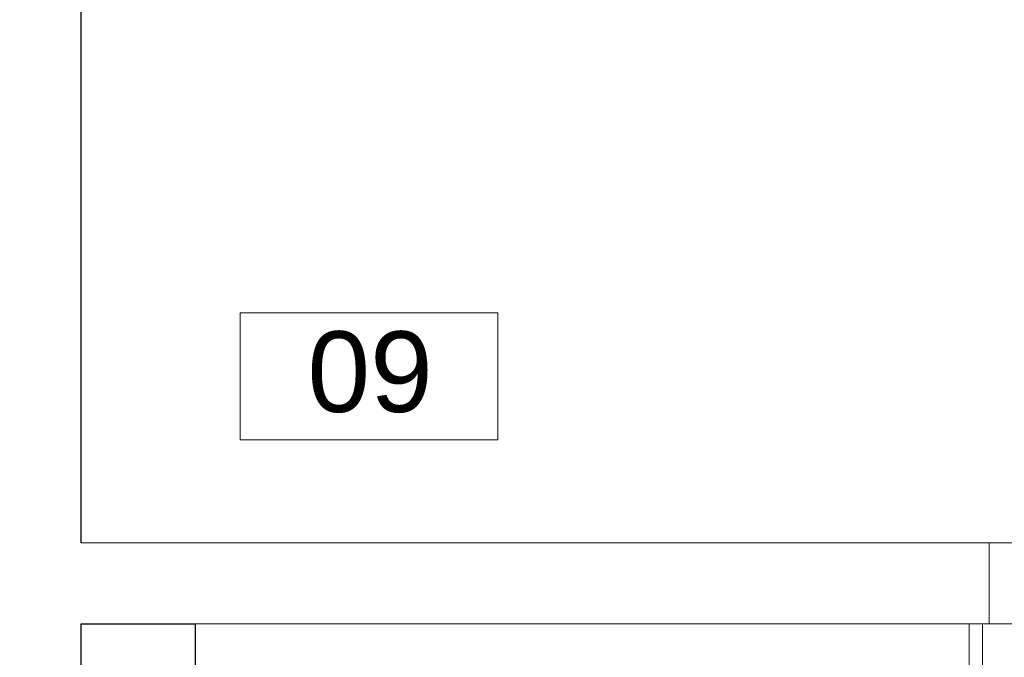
# Model space of a CAD drawing. Header units: millimetres. Extents: x 1700 to 4670, y 990 to 3874.
# Tile 22 of 110: x 3107 to 3253, y 1716 to 1811. Entities that reach past the tile are written whole.
import ezdxf

# ---------------------------------------------------------------- set-up
doc = ezdxf.new("R2010")
doc.units = ezdxf.units.MM
doc.linetypes.add('Wipeout_Contour', pattern=[1000, 0, -1000])
for name, color, linetype in [('Nowe_210-A Pomieszczenia', 7, 'Continuous'), ('Nowe_320-W Umeblowanie', 252, 'Continuous'), ('Nowe_420-K Ściany', 7, 'Continuous'), ('Nowe_440-K Słupy', 7, 'Continuous')]:
    doc.layers.add(name, color=color, linetype=linetype)
for name, color, linetype, lineweight in [('Nowe_320-W Umeblowanie_Nr_pióra__4', 252, 'Continuous', 13), ('Nowe_420-K Ściany_Nr_pióra__1', 7, 'Continuous', 13), ('Nowe_420-K Ściany_Nr_pióra__27', 7, 'Continuous', 25), ('Nowe_440-K Słupy_Nr_pióra__28', 7, 'Continuous', 25), ('Nowe_Metryczki pomieszczeń Archicada_Nr_pióra__6', 7, 'Continuous', 13)]:
    doc.layers.add(name, color=color, linetype=linetype, lineweight=lineweight)
doc.styles.add('STYL_AUTOMATYCZNY_1', font='txt')

# ---------------------------------------------------------------- blocks, each defined once
blk = doc.blocks.new('Przedsionek_09_6_1', base_point=(11297.9, -10612.1))
at = {"color": 254, "linetype": 'Wipeout_Contour', "lineweight": 0, "ltscale": 62004.144285}
blk.add_wipeout([(11106.4, -10517.8), (11106.4, -10706.4), (11489.4, -10706.4), (11489.4, -10517.8)], dxfattribs=at).dxf.layer = 'Nowe_210-A Pomieszczenia'
at = {"layer": 'Nowe_Metryczki pomieszczeń Archicada_Nr_pióra__6', "color": 7, "linetype": 'Continuous', "lineweight": 13}
for p, q in [((11106.4, -10517.8), (11489.4, -10517.8)), ((11106.4, -10706.4), (11106.4, -10517.8)), ((11489.4, -10517.8), (11489.4, -10706.4)), ((11489.4, -10706.4), (11106.4, -10706.4))]:
    blk.add_line(p, q, dxfattribs=at)
at = {"layer": 'Nowe_Metryczki pomieszczeń Archicada_Nr_pióra__6', "color": 7, "lineweight": 13, "insert": (11206.4, -10545.3), "char_height": 120, "attachment_point": 1, "style": 'STYL_AUTOMATYCZNY_1'}
blk.add_mtext('\\A1;{\\pql;\\pt0,500;\\fArial|b0|i0|c238|p0;\\W1.000000;09\\fArial|b0|i0|c238|p0;\\W1.000000;\\A1{\\H.66x;\\S^  ;}\\fArial|b0|i0|c238|p0;\\W1.000000;\\fArial|b0|i0|c238|p0;\\W1.000000;\\A1{\\H.66x;\\S^  ;}}', dxfattribs=at)

msp = doc.modelspace()

# ---------------------------------------------------------------- linework, layer by layer
at = {"layer": 'Nowe_210-A Pomieszczenia', "color": 252, "linetype": 'Continuous', "lineweight": 0}
for p, q in [((3372.29, 1721.41), (3132.79, 1721.41)), ((3132.79, 1721.41), (3132.79, 1531.41))]:
    msp.add_line(p, q, dxfattribs=at)
at = {"layer": 'Nowe_210-A Pomieszczenia', "color": 252, "linetype": 'Continuous', "lineweight": 0, "flags": 128}
msp.add_lwpolyline([(3115.79, 1733.41), (3372.29, 1733.41), (3372.29, 1858.41), (3115.79, 1858.41)], close=True, dxfattribs=at)

# ---------------------------------------------------------------- next in the draw order: block references
at = {"layer": 'Nowe_210-A Pomieszczenia', "color": 252, "linetype": 'Continuous', "lineweight": 13, "xscale": 0.1, "yscale": 0.1, "zscale": 0.1}
msp.add_blockref('Przedsionek_09_6_1', (3158.58, 1758.2), dxfattribs=at)

# ---------------------------------------------------------------- next in the draw order: wipeouts: each hides what was drawn before it
at = {"color": 252, "linetype": 'Wipeout_Contour', "lineweight": 0, "ltscale": 65083.266267}
msp.add_wipeout([(3132.79, 1515.41), (3132.79, 1721.41), (3115.79, 1721.41), (3115.79, 1515.41)], dxfattribs=at).dxf.layer = 'Nowe_420-K Ściany'

# ---------------------------------------------------------------- next in the draw order: hatches: boundary and pattern name
at = {"layer": 'Nowe_420-K Ściany', "linetype": 'Continuous', "lineweight": 0}
h = msp.add_hatch(dxfattribs=at)
h.set_pattern_fill('Gips_0001', color=252, scale=0.1, style=0, pattern_type=2)
h.set_pattern_definition([(0, (2028.786, 2819.407), (0, 7.5), [0, -7.5])])
h.paths.add_polyline_path([(3132.79, 1515.41), (3132.79, 1721.41), (3115.79, 1721.41), (3115.79, 1515.41)])

# ---------------------------------------------------------------- next in the draw order: linework, layer by layer
at = {"layer": 'Nowe_420-K Ściany_Nr_pióra__27', "color": 252, "linetype": 'Continuous', "lineweight": 25, "flags": 128}
for points in [[(3115.79, 1721.41), (3132.79, 1721.41)], [(3132.79, 1515.41), (3132.79, 1721.41)]]:
    msp.add_lwpolyline(points, dxfattribs=at)

# ---------------------------------------------------------------- next in the draw order: wipeouts: each hides what was drawn before it
at = {"color": 252, "linetype": 'Wipeout_Contour', "lineweight": 0, "ltscale": 63592.582952}
msp.add_wipeout([(3115.79, 1721.41), (3250.79, 1721.41), (3250.79, 1733.41), (3115.79, 1733.41)], dxfattribs=at).dxf.layer = 'Nowe_420-K Ściany'

# ---------------------------------------------------------------- next in the draw order: linework, layer by layer
at = {"layer": 'Nowe_420-K Ściany_Nr_pióra__1', "color": 252, "linetype": 'Continuous', "lineweight": 13, "flags": 128}
for points in [[(3250.79, 1733.41), (3115.79, 1733.41)], [(3250.79, 1721.41), (3250.79, 1733.41)], [(3115.79, 1721.41), (3250.79, 1721.41)]]:
    msp.add_lwpolyline(points, dxfattribs=at)

# ---------------------------------------------------------------- next in the draw order: wipeouts: each hides what was drawn before it
at = {"color": 252, "linetype": 'Wipeout_Contour', "lineweight": 0, "ltscale": 65807.999624}
msp.add_wipeout([(3249.79, 1721.41), (3247.79, 1721.41), (3247.79, 1709.91), (3249.79, 1709.91)], dxfattribs=at).dxf.layer = 'Nowe_320-W Umeblowanie'
at = {"color": 252, "linetype": 'Wipeout_Contour', "lineweight": 0, "ltscale": 225814.319236}
msp.add_wipeout([(3076.79, 1526.41), (3076.79, 1514.41), (3076.79, 1483.41), (3088.79, 1483.41), (3088.79, 1471.41), (3115.79, 1471.41), (3115.79, 1503.41), (3115.79, 1515.41), (3115.79, 1721.41), (3115.79, 1733.41), (3115.79, 1858.41), (3076.79, 1858.41), (3076.79, 1728.41), (3076.79, 1716.41)], dxfattribs=at).dxf.layer = 'Nowe_440-K Słupy'

# ---------------------------------------------------------------- next in the draw order: linework, layer by layer
at = {"layer": 'Nowe_320-W Umeblowanie_Nr_pióra__4', "color": 252, "linetype": 'Continuous', "lineweight": 13, "flags": 128}
msp.add_lwpolyline([(3249.79, 1721.41), (3247.79, 1721.41), (3247.79, 1709.91), (3249.79, 1709.91)], close=True, dxfattribs=at)
at = {"layer": 'Nowe_440-K Słupy_Nr_pióra__28', "color": 252, "linetype": 'Continuous', "lineweight": 25, "flags": 128}
for points in [[(3115.79, 1733.41), (3115.79, 1858.41)], [(3115.79, 1515.41), (3115.79, 1721.41)]]:
    msp.add_lwpolyline(points, dxfattribs=at)

doc.saveas('drawing.dxf')
